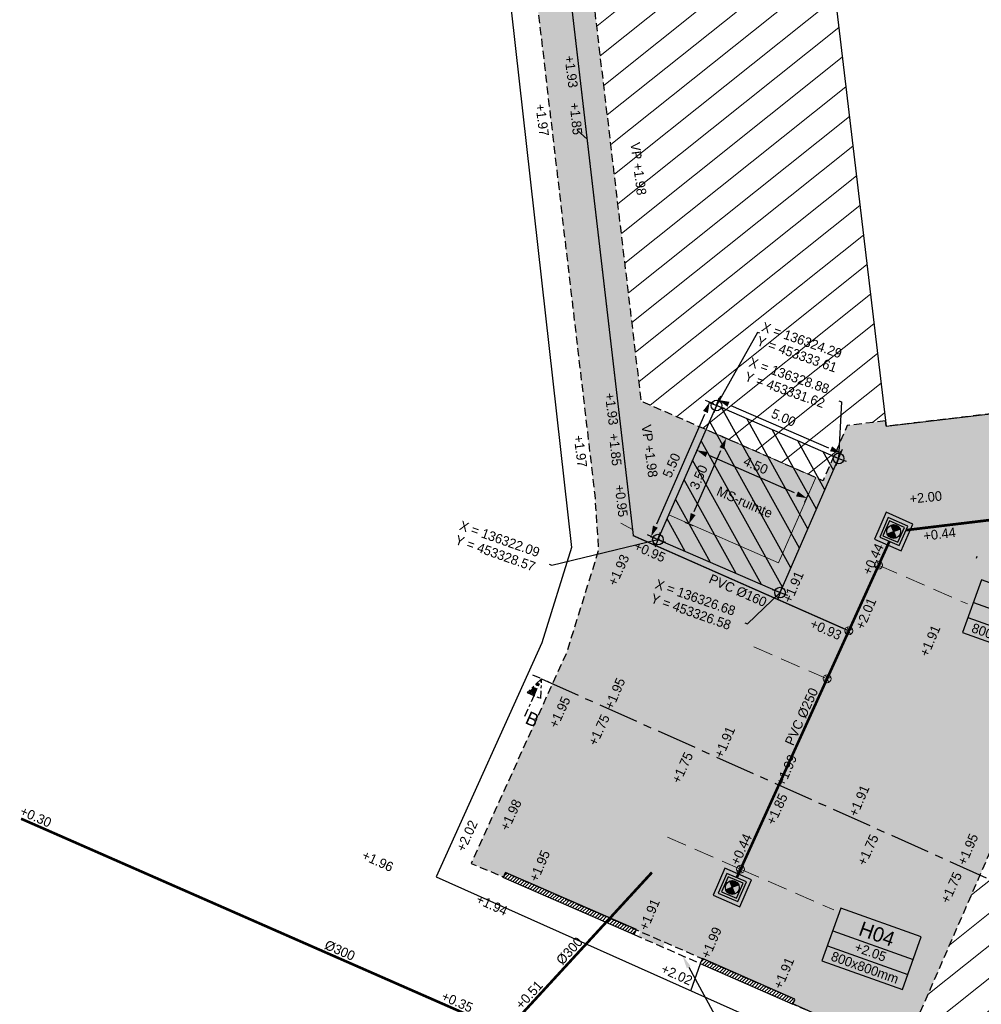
# Model space of a CAD drawing. Header units: metres. Extents: x 136120 to 136875, y 452791 to 453628.
# Tile 2 of 20: x 136298 to 136334, y 453311 to 453348. Entities that reach past the tile are written whole.
import ezdxf
from ezdxf import colors
from ezdxf.entities.mleader import LeaderData, LeaderLine
from ezdxf.enums import TextEntityAlignment as Align
from ezdxf.math import Vec2, Vec3

# ---------------------------------------------------------------- set-up
doc = ezdxf.new("R2010")
doc.units = ezdxf.units.M
for name, pattern in [('CENTER__G5', [2.4, 1.5, -0.3, 0.3, -0.3]), ('DASHED__G1', [0.45, 0.3, -0.15]), ('HIDDEN__G5', [1.125, 0.75, -0.375]), ('PVC160__G1', [1.5, 1, -0.25, 0, -0.25])]:
    doc.linetypes.add(name, pattern=pattern)
for name, color, linetype in [('-DR-alg-aandachtspunten (zichtbaar bij plotten)', 2, 'Continuous'), ('-DR-alg-projectgrens 1-200', 3, 'PROJECTGRENS_1-200'), ('-DR-bs-rio-HWA 400', 253, 'Continuous'), ('-DR-bs-rio-HWA 400 @ 0.2', 253, 'Continuous'), ('-DR-bs-txt-hoogtemaat', 253, 'Continuous'), ('-DR-bs-vh-band', 253, 'Continuous'), ('-DR-bs-vh-kantverharding', 253, 'Continuous'), ('-DR-nw-alg-dwarsprofiel', 4, 'CENTER__G5'), ('-DR-nw-alg-dwarsprofiel @ 0.2', 4, 'CENTER__G5'), ('-DR-nw-BRM-arc-zandbed', 1, 'Continuous'), ('-DR-nw-inr-metselmuur', 2, 'Continuous'), ('-DR-nw-KL-nutstracé', 41, 'Continuous'), ('-DR-nw-KL-trafo @ 0.2', 2, 'Continuous'), ('-DR-nw-maatvoering middenspanning', 3, 'Continuous'), ('-DR-nw-rio-HWA 160', 170, 'PVC160__G1'), ('-DR-nw-rio-HWA 250', 170, 'Continuous'), ('-DR-nw-rio-HWA putnummer @ 0.2', 170, 'Continuous'), ('-DR-nw-rio-HWA txt @ 0.2', 170, 'Continuous'), ('-DR-nw-rio-inspectieput', 2, 'Continuous'), ('-DR-nw-rio-putblock-deksel', 1, 'Continuous'), ('-DR-nw-rio-putblock-schacht', 1, 'Continuous'), ('-DR-nw-txt hoogtemaat vloerpeilen', 2, 'Continuous'), ('-DR-nw-txt-hoogtemaat', 2, 'Continuous'), ('-DR-nw-txt-WRM-hoogtemaat', 210, 'Continuous'), ('-DR-nw-vh-band 12x25', 2, 'CENTER__G5'), ('-DR-nw-vh-BRM-kant-zandbed', 1, 'DASHED__G1'), ('-DR-nw-vh-scheiding verhardingen', 1, 'Continuous')]:
    doc.layers.add(name, color=color, linetype=linetype)
doc.layers.add('-DR-alg-hulplijnen', color=210, linetype='Continuous', plot=False)
for name, color, linetype, lineweight in [('-DR-nw-CAI', 2, 'Continuous', 9), ('-DR-nw-rio-HWA 125', 170, 'HIDDEN__G5', 9), ('-DR-nw-rio-HWA inlaat', 170, 'HIDDEN__G5', 9)]:
    doc.layers.add(name, color=color, linetype=linetype, lineweight=lineweight)
doc.layers.add('-DR-nw-traforuimte', color=7, linetype='Continuous', true_color=0xfd4949)
doc.layers.add('-DR-nw-vh-arc-BRM-grond kavels', color=7, linetype='Continuous', lineweight=5, true_color=0xd9915e)
doc.styles.add('CE', font='txt', dxfattribs={"height": 1.8})
doc.styles.add('CiCom Engineering', font='txt', dxfattribs={"height": 1.8})
doc.styles.add('Drong', font='txt', dxfattribs={"height": 1.8})
doc.styles.add('eurostile', font='txt')
doc.linetypes.add('PROJECTGRENS_1-200', pattern='A,0.32,-0.13,[133,ltypeshp.shx,S=0.13,R=0,X=-0.13,Y=0],-0.13,1.27', length=1.85)
doc.dimstyles.new('Drong', dxfattribs={"dimtxt": 1.8, "dimasz": 2.5, "dimexe": 0, "dimexo": 0, "dimgap": 0.9, "dimtad": 1, "dimzin": 0, "dimdsep": 46, "dimtxsty": 'Drong', "dimblk": 'dimblk-wit', "dimcen": 0, "dimse1": 1, "dimse2": 1, "dimclrd": 256, "dimclre": 1, "dimclrt": 7, "dimadec": 0, "dimazin": 0, "dimtfac": 1, "dimtmove": 0, "dimatfit": 3, "dimfxl": 1, "dimtolj": 1, "dimtzin": 0, "dimarcsym": 0})
pattern_1 = [(38.5914, (136376.3115, 453321.0646), (-0.594134, 0.744487), [])]

# ---------------------------------------------------------------- blocks, each defined once
blk = doc.blocks.new('Doorsnedepijl')
at = {"color": 0}
blk.add_line((-1.87, 0), (1.87, 0), dxfattribs=at)
blk.add_lwpolyline([(1.4, -3.46), (0, 0), (-1.41, -3.46)], close=True, dxfattribs=at)
at = {"color": 1}
for points in [[(-1.13, -3.46), (0, 0)], [(-0.85, -3.46), (0, 0)], [(-0.56, -3.46), (0, -0.08)], [(-0.28, -3.46), (0, -0.08)], [(0, -3.46), (0, -0.08)]]:
    blk.add_lwpolyline(points, dxfattribs=at)
at = {"color": 0}
blk.add_lwpolyline([(0, -7.67), (0, -3.46)], dxfattribs=at)
at = {"style": 'eurostile'}
blk.add_attdef('DOORSNEDE', (0.39, -8.9), '', height=2.5, rotation=359.976, dxfattribs=at)
blk = doc.blocks.new('*U35')
at = {"layer": '-DR-nw-rio-putblock-deksel', "color": 0, "ltscale": 0.5}
for p, q in [((0.242, 0.095), (-0.242, -0.094)), ((0, 0), (-0.104, -0.238)), ((0.095, -0.242), (-0.095, 0.242)), ((-0.081, 0.247), (-0.089, 0.228)), ((-0.05, 0.255), (-0.077, 0.196)), ((-0.022, 0.259), (-0.064, 0.163)), ((0.006, 0.26), (-0.051, 0.13)), ((0.032, 0.258), (-0.038, 0.098)), ((0.057, 0.254), (-0.026, 0.065)), ((0.081, 0.247), (-0.013, 0.033)), ((0.104, 0.238), (0, 0)), ((0.126, 0.227), (0.033, 0.013)), ((0.148, 0.214), (0.065, 0.026)), ((0.168, 0.199), (0.098, 0.039)), ((0.187, 0.181), (0.131, 0.051)), ((0.205, 0.16), (0.163, 0.064)), ((0.222, 0.136), (0.196, 0.077)), ((0.236, 0.108), (0.228, 0.09)), ((-0.228, -0.089), (-0.236, -0.108)), ((-0.195, -0.076), (-0.222, -0.136)), ((-0.163, -0.063), (-0.205, -0.16)), ((-0.13, -0.051), (-0.187, -0.18)), ((-0.098, -0.038), (-0.168, -0.198)), ((-0.065, -0.025), (-0.148, -0.214)), ((-0.032, -0.012), (-0.126, -0.227)), ((0.013, -0.033), (-0.081, -0.247)), ((0.026, -0.065), (-0.057, -0.253)), ((0.038, -0.098), (-0.032, -0.258)), ((0.051, -0.13), (-0.005, -0.26)), ((0.064, -0.163), (0.022, -0.259)), ((0.077, -0.196), (0.051, -0.255)), ((0.089, -0.228), (0.081, -0.247))]:
    blk.add_line(p, q, dxfattribs=at)
at = {"layer": '-DR-nw-rio-putblock-deksel', "color": 0}
blk.add_lwpolyline([(-0.158, 0.402), (-0.402, -0.157), (0.157, -0.401), (0.402, 0.158)], close=True, dxfattribs=at)
at = {"layer": '-DR-nw-rio-putblock-deksel', "color": 0, "ltscale": 0.5}
blk.add_circle((0, 0), 0.26, dxfattribs=at)
at = {"layer": '-DR-nw-rio-putblock-schacht', "color": 0}
for points in [[(-0.284, 0.724), (-0.724, -0.284), (0.284, -0.724), (0.724, 0.284)], [(-0.207, 0.527), (-0.527, -0.207), (0.207, -0.527), (0.527, 0.207)]]:
    blk.add_lwpolyline(points, close=True, dxfattribs=at)
blk = doc.blocks.new('*U32')
at = {"layer": '-DR-nw-rio-putblock-deksel', "color": 0, "ltscale": 0.5}
for p, q in [((0.242, 0.095), (-0.242, -0.094)), ((0, 0), (-0.104, -0.238)), ((0.095, -0.242), (-0.095, 0.242)), ((-0.081, 0.247), (-0.089, 0.228)), ((-0.05, 0.255), (-0.077, 0.196)), ((-0.022, 0.259), (-0.064, 0.163)), ((0.006, 0.26), (-0.051, 0.13)), ((0.032, 0.258), (-0.038, 0.098)), ((0.057, 0.254), (-0.026, 0.065)), ((0.081, 0.247), (-0.013, 0.033)), ((0.104, 0.238), (0, 0)), ((0.126, 0.227), (0.033, 0.013)), ((0.148, 0.214), (0.065, 0.026)), ((0.168, 0.199), (0.098, 0.039)), ((0.187, 0.181), (0.131, 0.051)), ((0.205, 0.16), (0.163, 0.064)), ((0.222, 0.136), (0.196, 0.077)), ((0.236, 0.108), (0.228, 0.09)), ((-0.228, -0.089), (-0.236, -0.108)), ((-0.195, -0.076), (-0.222, -0.136)), ((-0.163, -0.063), (-0.205, -0.16)), ((-0.13, -0.051), (-0.187, -0.18)), ((-0.098, -0.038), (-0.168, -0.198)), ((-0.065, -0.025), (-0.148, -0.214)), ((-0.032, -0.012), (-0.126, -0.227)), ((0.013, -0.033), (-0.081, -0.247)), ((0.026, -0.065), (-0.057, -0.253)), ((0.038, -0.098), (-0.032, -0.258)), ((0.051, -0.13), (-0.005, -0.26)), ((0.064, -0.163), (0.022, -0.259)), ((0.077, -0.196), (0.051, -0.255)), ((0.089, -0.228), (0.081, -0.247))]:
    blk.add_line(p, q, dxfattribs=at)
at = {"layer": '-DR-nw-rio-putblock-deksel', "color": 0}
blk.add_lwpolyline([(-0.158, 0.402), (-0.402, -0.157), (0.157, -0.401), (0.402, 0.158)], close=True, dxfattribs=at)
at = {"layer": '-DR-nw-rio-putblock-deksel', "color": 0, "ltscale": 0.5}
blk.add_circle((0, 0), 0.26, dxfattribs=at)
at = {"layer": '-DR-nw-rio-putblock-schacht', "color": 0}
for points in [[(-0.284, 0.724), (-0.724, -0.284), (0.284, -0.724), (0.724, 0.284)], [(-0.207, 0.527), (-0.527, -0.207), (0.207, -0.527), (0.527, 0.207)]]:
    blk.add_lwpolyline(points, close=True, dxfattribs=at)
blk = doc.blocks.new('*U33')
at = {"style": 'Drong'}
blk.add_attdef('BOBR', text='', height=1.8, rotation=65.579, dxfattribs=at).set_placement((14.69, 32.35), align=Align.BOTTOM_RIGHT)
blk.add_attdef('MATERIAAL', text='', height=1.8, rotation=65.579, dxfattribs=at).set_placement((0, 0), align=Align.BOTTOM_CENTER)
blk.add_attdef('BOBL', text='', height=1.8, rotation=65.579, dxfattribs=at).set_placement((-12.59, -27.72), align=Align.BOTTOM_LEFT)
blk = doc.blocks.new('*U526')
at = {"style": 'Drong'}
blk.add_attdef('BOBR', text='', height=1.8, rotation=6.9873, dxfattribs=at).set_placement((23.36, -0.09), align=Align.BOTTOM_RIGHT)
blk.add_attdef('MATERIAAL', text='', height=1.8, rotation=6.9873, dxfattribs=at).set_placement((0.35, -2.89), align=Align.BOTTOM_CENTER)
blk.add_attdef('BOBL', text='', height=1.8, rotation=6.9873, dxfattribs=at).set_placement((-21.83, -5.63), align=Align.BOTTOM_LEFT)
blk = doc.blocks.new('*U536')
at = {"color": 0}
blk.add_lwpolyline([(-8.02, 0), (8.02, 0), (8.02, 10.5), (-8.02, 10.5)], close=True, dxfattribs=at)
for points in [[(-8.02, 6), (8.02, 6)], [(-8.02, 3), (8.02, 3)]]:
    blk.add_lwpolyline(points, dxfattribs=at)
at = {"style": 'CiCom Engineering'}
for tag, height, p in [('PUTNUMMER', 2.75, (0, 6.87)), ('MAAIVELD', 1.8, (0, 3.75)), ('AFMETING', 1.8, (0, 0.63))]:
    blk.add_attdef(tag, text='', height=height, dxfattribs=at).set_placement(p, align=Align.CENTER)
blk = doc.blocks.new('dimblk-wit')
at = {"color": 7}
blk.add_line((0, -0.333), (0, 0.333), dxfattribs=at)
blk.add_solid([(0, 0), (-0.8, 0.2), (-0.8, -0.2)], dxfattribs=at)
blk = doc.blocks.new('*D1222')
at = {"layer": '-DR-nw-maatvoering middenspanning', "lineweight": -2, "transparency": 16777216}
blk.add_line((136324.834, 453333.613), (136328.503, 453332.02), dxfattribs=at)
at = {"layer": 'Defpoints', "color": 0, "transparency": 16777216}
for p in [(136328.962, 453331.821), (136323.194, 453331.09), (136327.78, 453329.099)]:
    blk.add_point(p, dxfattribs=at)
at = {"layer": '-DR-nw-maatvoering middenspanning', "lineweight": -2, "transparency": 16777216, "xscale": 0.5, "yscale": 0.5, "zscale": 0.5}
for p, rotation in [((136324.375, 453333.812), 156.5311151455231), ((136328.962, 453331.821), 336.5311151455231)]:
    blk.add_blockref('dimblk-wit', p, dxfattribs=dict(at, rotation=rotation))
at = {"layer": '-DR-nw-maatvoering middenspanning', "color": 7, "transparency": 16777216, "insert": (136326.813, 453333.15), "char_height": 0.36, "attachment_point": 5, "rotation": 336.5311, "style": 'Drong'}
blk.add_mtext('\\A1;5.00', dxfattribs=at)
blk = doc.blocks.new('*D1223')
at = {"layer": '-DR-nw-maatvoering middenspanning', "lineweight": -2, "transparency": 16777216}
blk.add_line((136323.837, 453333.274), (136322.037, 453329.15), dxfattribs=at)
at = {"layer": 'Defpoints', "color": 0, "transparency": 16777216}
for p in [(136328.88, 453331.619), (136321.837, 453328.691), (136326.68, 453326.578)]:
    blk.add_point(p, dxfattribs=at)
at = {"layer": '-DR-nw-maatvoering middenspanning', "lineweight": -2, "transparency": 16777216, "xscale": 0.5, "yscale": 0.5, "zscale": 0.5}
for p, rotation in [((136324.037, 453333.732), 66.42663934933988), ((136321.837, 453328.691), 246.4266393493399)]:
    blk.add_blockref('dimblk-wit', p, dxfattribs=dict(at, rotation=rotation))
at = {"layer": '-DR-nw-maatvoering middenspanning', "color": 7, "transparency": 16777216, "insert": (136322.603, 453331.357), "char_height": 0.36, "attachment_point": 5, "rotation": 66.4266, "style": 'Drong'}
blk.add_mtext('\\A1;5.50', dxfattribs=at)
blk = doc.blocks.new('*U1230')
at = {"style": 'Drong'}
blk.add_attdef('BOBR', text='', height=1.8, rotation=47.4806, dxfattribs=at).set_placement((26.01, 28.36), align=Align.BOTTOM_RIGHT)
blk.add_attdef('MATERIAAL', text='', height=1.8, rotation=47.4806, dxfattribs=at).set_placement((0, 0), align=Align.BOTTOM_CENTER)
blk.add_attdef('BOBL', text='', height=1.8, rotation=47.4806, dxfattribs=at).set_placement((-9.62, -10.49), align=Align.BOTTOM_LEFT)
blk = doc.blocks.new('*U1231')
at = {"style": 'Drong'}
blk.add_attdef('BOBL', text='', height=1.8, rotation=336.294, dxfattribs=at).set_placement((-59.89, 26.3), align=Align.BOTTOM_LEFT)
blk.add_attdef('MATERIAAL', text='', height=1.8, rotation=336.294, dxfattribs=at).set_placement((0, 0), align=Align.BOTTOM_CENTER)
blk.add_attdef('BOBR', text='', height=1.8, rotation=336.294, dxfattribs=at).set_placement((24.83, -10.9), align=Align.BOTTOM_RIGHT)
blk = doc.blocks.new('Inlaat')
for points in [[(-0.071, 0.071), (0.071, -0.071)], [(0.071, 0.071), (-0.071, -0.071)]]:
    blk.add_lwpolyline(points)
at = {"linetype": 'Continuous'}
blk.add_circle((0, 0), 0.1, dxfattribs=at)
blk = doc.blocks.new('*D1259')
at = {"layer": '-DR-nw-maatvoering middenspanning', "lineweight": -2, "transparency": 16777216}
blk.add_line((136323.456, 453329.622), (136324.455, 453331.913), dxfattribs=at)
at = {"layer": 'Defpoints', "color": 0, "transparency": 16777216}
for p in [(136324.655, 453332.371), (136328.021, 453330.903), (136326.622, 453327.695)]:
    blk.add_point(p, dxfattribs=at)
at = {"layer": '-DR-nw-maatvoering middenspanning', "lineweight": -2, "transparency": 16777216, "xscale": 0.5, "yscale": 0.5, "zscale": 0.5}
for p, rotation in [((136324.655, 453332.371), 66.42816829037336), ((136323.256, 453329.163), 246.4281682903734)]:
    blk.add_blockref('dimblk-wit', p, dxfattribs=dict(at, rotation=rotation))
at = {"layer": '-DR-nw-maatvoering middenspanning', "color": 7, "transparency": 16777216, "insert": (136323.622, 453330.913), "char_height": 0.36, "attachment_point": 5, "rotation": 66.4282, "style": 'Drong'}
blk.add_mtext('\\A1;3.50', dxfattribs=at)
blk = doc.blocks.new('*D1260')
at = {"layer": '-DR-nw-maatvoering middenspanning', "lineweight": -2, "transparency": 16777216}
blk.add_line((136327.224, 453330.327), (136324.017, 453331.726), dxfattribs=at)
at = {"layer": 'Defpoints', "color": 0, "transparency": 16777216}
for p in [(136323.897, 453332.702), (136323.558, 453331.926), (136328.021, 453330.903)]:
    blk.add_point(p, dxfattribs=at)
at = {"layer": '-DR-nw-maatvoering middenspanning', "lineweight": -2, "transparency": 16777216, "xscale": 0.5, "yscale": 0.5, "zscale": 0.5}
for p, rotation in [((136323.558, 453331.926), 156.4255955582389), ((136327.683, 453330.127), 336.4255955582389)]:
    blk.add_blockref('dimblk-wit', p, dxfattribs=dict(at, rotation=rotation))
at = {"layer": '-DR-nw-maatvoering middenspanning', "color": 7, "transparency": 16777216, "insert": (136325.766, 453331.36), "char_height": 0.36, "attachment_point": 5, "rotation": 336.4256, "style": 'Drong'}
blk.add_mtext('\\A1;4.50', dxfattribs=at)
blk = doc.blocks.new('*U1276')
for points in [[(-3.56, 10.21), (-3.06, 10.21), (0, 0)], [(0, 0), (-1.5, 0)], [(0, 0), (0, 1.5)], [(0, 0), (0, -1.5)], [(0, 0), (1.5, 0)]]:
    blk.add_lwpolyline(points)
blk.add_circle((0, 0), 1)
at = {"style": 'CiCom Engineering'}
blk.add_attdef('COORDX', (-13.49, 10.71), '', height=1.8, dxfattribs=at)
blk.add_attdef('COORDY', text='', height=1.8, dxfattribs=at).set_placement((-13.44, 9.71), align=Align.TOP_LEFT)
blk = doc.blocks.new('*U1277')
for points in [[(3.18, 15.5), (2.68, 15.5), (0, 0)], [(0, 0), (-1.5, 0)], [(0, 0), (0, 1.5)], [(0, 0), (1.5, 0)], [(0, 0), (0, -1.5)]]:
    blk.add_lwpolyline(points)
blk.add_circle((0, 0), 1)
at = {"style": 'CiCom Engineering'}
blk.add_attdef('COORDX', (3.18, 16), '', height=1.8, dxfattribs=at)
blk.add_attdef('COORDY', text='', height=1.8, dxfattribs=at).set_placement((3.18, 15), align=Align.TOP_LEFT)
blk = doc.blocks.new('*U1278')
for points in [[(-4.34, -7.53), (-3.84, -7.53), (0, 0)], [(0, 0), (-1.5, 0)], [(0, 0), (0, 1.5)], [(0, 0), (0, -1.5)], [(0, 0), (1.5, 0)]]:
    blk.add_lwpolyline(points)
blk.add_circle((0, 0), 1)
at = {"style": 'CiCom Engineering'}
blk.add_attdef('COORDX', (-14.27, -7.03), '', height=1.8, dxfattribs=at)
blk.add_attdef('COORDY', text='', height=1.8, dxfattribs=at).set_placement((-14.22, -8.03), align=Align.TOP_LEFT)
blk = doc.blocks.new('*U1279')
for points in [[(-17.71, -11.14), (-17.21, -11.14), (0, 0)], [(0, 0), (-1.5, 0)], [(0, 0), (0, 1.5)], [(0, 0), (0, -1.5)], [(0, 0), (1.5, 0)]]:
    blk.add_lwpolyline(points)
blk.add_circle((0, 0), 1)
at = {"style": 'CiCom Engineering'}
blk.add_attdef('COORDX', (-27.64, -10.64), '', height=1.8, dxfattribs=at)
blk.add_attdef('COORDY', text='', height=1.8, dxfattribs=at).set_placement((-27.59, -11.64), align=Align.TOP_LEFT)
blk = doc.blocks.new('*U1302')
at = {"style": 'Drong'}
blk.add_attdef('BOBL', text='', height=1.8, rotation=276.6465, dxfattribs=at).set_placement((-14.86, 102.22), align=Align.BOTTOM_LEFT)
blk.add_attdef('MATERIAAL', text='', height=1.8, rotation=276.6465, dxfattribs=at).set_placement((-2.89, -0.34), align=Align.BOTTOM_CENTER)
blk.add_attdef('BOBR', text='', height=1.8, rotation=276.6465, dxfattribs=at).set_placement((8.88, -101.51), align=Align.BOTTOM_RIGHT)
blk = doc.blocks.new('*U1304')
at = {"style": 'Drong'}
blk.add_attdef('BOBL', text='', height=1.8, rotation=336.1778, dxfattribs=at).set_placement((-20.5, 5.85), align=Align.BOTTOM_LEFT)
blk.add_attdef('MATERIAAL', text='', height=1.8, rotation=336.1778, dxfattribs=at).set_placement((-1.18, -2.66), align=Align.BOTTOM_CENTER)
blk.add_attdef('BOBR', text='', height=1.8, rotation=336.1778, dxfattribs=at).set_placement((18.13, -11.21), align=Align.BOTTOM_RIGHT)

msp = doc.modelspace()

# ---------------------------------------------------------------- hatches: boundary and pattern name
at = {"layer": '-DR-nw-BRM-arc-zandbed'}
h = msp.add_hatch(dxfattribs=at)
h.set_pattern_fill('AVH-FUNDERING_ZAND', color=256, scale=0.25, angle=69.194, pattern_type=2)
h.set_pattern_definition([(87.28538, (136119.9151, 452832.6292), (-0.37801368, 0.29898877), [0, -0.38, 0, -0.425, 0, -0.40625]), (57.28538, (136119.9151, 452832.6292), (-0.2531045, 0.7933957), [0, -0.205, 0, -0.3425, 0, -0.13125]), (17.28538, (136119.71655, 452832.39437), (0.50158308, 0.59542748), [0, -0.125, 0, -0.45, 0, -0.5875]), (7.28538, (136119.71655, 452832.3944), (0.3176732, 0.71556145), [0, -0.0625, 0, -0.295, 0, -0.3375])])
h.paths.add_polyline_path([(136382.734, 453318.639), (136383.317, 453320.481), (136379.868, 453321.783), (136379.231, 453320.02), (136376.312, 453321.065), (136376.92, 453322.744), (136374.945, 453323.459), (136374.334, 453321.772), (136359.853, 453326.956), (136362.743, 453336.342), (136364.523, 453335.697), (136366.295, 453340.586), (136368.93, 453339.63), (136369.133, 453340.19), (136369.246, 453340.149), (136369.657, 453341.283), (136368.226, 453341.801), (136368.25, 453341.867), (136366.388, 453342.541), (136366.364, 453342.475), (136365.96, 453342.621), (136366.084, 453342.896), (136364.895, 453343.327), (136366.49, 453348.507), (136368.25, 453347.714), (136368.742, 453348.809), (136370.539, 453352.807), (136370.813, 453352.685), (136372.565, 453356.594), (136339.451, 453371.83), (136336.657, 453373.111), (136330.029, 453376.156), (136327.303, 453377.41), (136325.94, 453378.037), (136319.419, 453381.039), (136318.081, 453381.655), (136315.206, 453382.978), (136314.724, 453383.099), (136314.911, 453381.363), (136315.885, 453372.242), (136316.101, 453370.216), (136315.155, 453370.133), (136315.574, 453365.653), (136319.719, 453330.253), (136319.86, 453328.174), (136318.665, 453324.336), (136315.078, 453316.409), (136316.297, 453315.896), (136316.37, 453316.063), (136327.237, 453311.306), (136327.159, 453311.127), (136331.291, 453309.318), (136334.96, 453317.723), (136335.697, 453317.46), (136335.706, 453317.456), (136336.169, 453318.751), (136336.066, 453318.788), (136336.176, 453319.095), (136337.14, 453321.61), (136337.083, 453321.63), (136337.193, 453321.937), (136337.292, 453321.902), (136339.413, 453327.813), (136340.069, 453327.583), (136340.104, 453327.682), (136342.029, 453326.993), (136341.993, 453326.895), (136344.381, 453326.04), (136344.416, 453326.139), (136346.341, 453325.45), (136346.304, 453325.347), (136349.106, 453324.344), (136349.143, 453324.447), (136351.067, 453323.759), (136351.032, 453323.66), (136353.419, 453322.805), (136353.455, 453322.904), (136353.756, 453322.796), (136355.379, 453322.215), (136355.344, 453322.117), (136357.496, 453321.33), (136357.582, 453321.57), (136358.118, 453321.378), (136358.068, 453321.237), (136359.383, 453320.772), (136359.432, 453320.908), (136361.668, 453320.108), (136361.766, 453320.381), (136380.869, 453313.544)])
h.paths.add_polyline_path([(136344.951, 453332.927), (136340.69, 453368.811), (136355.504, 453361.969), (136354.134, 453359.004), (136366.076, 453355.328), (136357.768, 453328.339)], flags=16)
h.paths.add_polyline_path([(136342.289, 453335.012), (136341.603, 453334.93), (136341.616, 453334.821), (136341.507, 453334.808), (136341.588, 453334.128), (136330.665, 453332.829), (136330.641, 453333.028), (136329.202, 453332.858), (136328.296, 453330.783), (136321.543, 453333.73), (136321.475, 453333.722), (136317.339, 453368.542), (136318.108, 453368.633), (136317.863, 453370.665), (136322.975, 453371.279), (136322.94, 453371.577), (136325.447, 453371.878), (136329.693, 453372.372), (136329.929, 453370.386), (136336.086, 453371.117), (136336.165, 453370.452), (136336.274, 453370.465), (136336.313, 453370.137), (136336.998, 453370.219), (136337.273, 453367.906), (136336.588, 453367.824), (136336.627, 453367.497), (136336.448, 453367.476), (136336.631, 453365.94), (136336.7, 453365.949), (136336.758, 453365.457), (136337.851, 453365.587), (136338.199, 453362.656), (136338.308, 453362.669), (136338.321, 453362.56), (136339.007, 453362.642), (136339.222, 453360.83), (136338.536, 453360.749), (136338.549, 453360.64), (136338.44, 453360.627), (136338.812, 453357.493), (136338.922, 453357.506), (136338.935, 453357.396), (136339.62, 453357.478), (136339.835, 453355.666), (136339.15, 453355.585), (136339.163, 453355.476), (136339.053, 453355.463), (136339.426, 453352.329), (136339.535, 453352.342), (136339.548, 453352.233), (136340.233, 453352.314), (136340.449, 453350.503), (136339.763, 453350.421), (136339.776, 453350.312), (136339.667, 453350.299), (136340.04, 453347.156), (136340.149, 453347.169), (136340.161, 453347.069), (136340.847, 453347.151), (136341.062, 453345.339), (136340.377, 453345.258), (136340.39, 453345.149), (136340.28, 453345.136), (136340.653, 453342.002), (136340.762, 453342.015), (136340.775, 453341.905), (136341.46, 453341.987), (136341.675, 453340.176), (136340.99, 453340.094), (136341.003, 453339.985), (136340.894, 453339.972), (136341.266, 453336.838), (136341.375, 453336.851), (136341.388, 453336.742), (136342.073, 453336.823)], flags=16)
at = {"layer": '-DR-nw-inr-metselmuur'}
h = msp.add_hatch(dxfattribs=at)
h.set_pattern_fill('ANSI31', color=256, scale=0.03)
h.paths.add_polyline_path([(136316.29, 453315.88), (136321.206, 453313.735), (136321.286, 453313.918), (136316.37, 453316.063)])
h = msp.add_hatch(dxfattribs=at)
h.set_pattern_fill('ANSI31', color=256, scale=0.03)
h.paths.add_polyline_path([(136323.681, 453312.648), (136327.157, 453311.123), (136327.237, 453311.306), (136323.761, 453312.831)])
at = {"layer": '-DR-nw-traforuimte', "transparency": 33554585}
h = msp.add_hatch(dxfattribs=at)
h.set_pattern_fill('ANSI31', color=256, scale=0.2, angle=74)
h.paths.add_polyline_path([(136328.88, 453331.619), (136324.293, 453333.611), (136322.094, 453328.57), (136326.68, 453326.578)])
at = {"layer": '-DR-nw-vh-arc-BRM-grond kavels'}
h = msp.add_hatch(dxfattribs=at)
h.set_pattern_fill('ANSI31', color=256, scale=0.3, angle=13)
h.set_pattern_definition(pattern_1)
h.paths.add_polyline_path([(136326.984, 453363.813), (136323.906, 453363.447), (136322.975, 453371.279), (136317.863, 453370.665), (136317.866, 453370.639), (136318.108, 453368.633), (136317.339, 453368.542), (136321.475, 453333.722), (136321.543, 453333.73), (136328.296, 453330.783), (136329.202, 453332.858), (136330.641, 453333.028)])
h = msp.add_hatch(dxfattribs=at)
h.set_pattern_fill('ANSI31', color=256, scale=0.3, angle=13)
h.set_pattern_definition(pattern_1)
h.paths.add_polyline_path([(136353.774, 453310.99), (136335.706, 453317.456), (136334.96, 453317.723), (136331.291, 453309.318), (136341.594, 453304.675), (136342.066, 453305.996), (136350.675, 453302.037), (136350.977, 453302.878), (136350.902, 453302.905)])

# ---------------------------------------------------------------- linework, layer by layer
at = {"layer": '-DR-alg-hulplijnen', "flags": 128}
msp.add_lwpolyline([(136317.163, 453315.727), (136320.828, 453314.118)], dxfattribs=at)
at = {"layer": '-DR-bs-rio-HWA 400', "const_width": 0.1, "flags": 128}
for points in [[(136315.75, 453310.367), (136298.171, 453318.086)], [(136316.837, 453310.596), (136321.866, 453316.066)]]:
    msp.add_lwpolyline(points, dxfattribs=at)
at = {"layer": '-DR-bs-vh-band', "flags": 128}
msp.add_lwpolyline([(136331.281, 453309.294), (136327.159, 453311.127)], dxfattribs=at)
at = {"layer": '-DR-bs-vh-kantverharding', "flags": 128}
msp.add_lwpolyline([(136323.329, 453311.624), (136323.696, 453312.648)], dxfattribs=at)
at = {"layer": '-DR-nw-alg-dwarsprofiel', "flags": 128}
msp.add_lwpolyline([(136317.722, 453323.342), (136335.252, 453315.501)], dxfattribs=at)
at = {"layer": '-DR-nw-CAI', "flags": 128}
msp.add_lwpolyline([(136328.021, 453330.903), (136323.897, 453332.702), (136322.497, 453329.495), (136326.622, 453327.695)], close=True, dxfattribs=at)
at = {"layer": '-DR-nw-inr-metselmuur'}
for points in [[(136316.29, 453315.88), (136321.206, 453313.735), (136321.286, 453313.918), (136316.37, 453316.063)], [(136323.681, 453312.648), (136327.157, 453311.123), (136327.237, 453311.306), (136323.761, 453312.831)]]:
    msp.add_lwpolyline(points, close=True, dxfattribs=at)
at = {"layer": '-DR-nw-KL-nutstracé', "const_width": 1, "flags": 128}
for points in [[(136327.78, 453329.098), (136328.498, 453328.775), (136329.754, 453331.736), (136340.329, 453333.009), (136384.147, 453317.323)], [(136328.498, 453328.775), (136321.819, 453313.467)]]:
    msp.add_lwpolyline(points, dxfattribs=at)
at = {"layer": '-DR-nw-rio-HWA 125', "flags": 128}
for points in [[(136319.064, 453343.954), (136319.434, 453343.617)], [(136320.7, 453329.183), (136321.143, 453328.95)], [(136330.382, 453327.611), (136333.724, 453326.153)], [(136328.445, 453323.343), (136325.428, 453324.659)], [(136325.197, 453316.187), (136322.285, 453317.457)], [(136325.197, 453316.187), (136328.701, 453314.658)]]:
    msp.add_lwpolyline(points, dxfattribs=at)
at = {"layer": '-DR-nw-rio-HWA 160', "const_width": 0.05, "flags": 128}
msp.add_lwpolyline([(136329.262, 453325.144), (136321.17, 453328.717), (136316.282, 453370.665), (136316.672, 453371.151), (136331.03, 453372.75)], dxfattribs=at)
at = {"layer": '-DR-nw-rio-HWA 250', "const_width": 0.1, "flags": 128}
for points in [[(136331.409, 453328.926), (136341.907, 453330.191)], [(136330.788, 453328.505), (136325.05, 453315.864)]]:
    msp.add_lwpolyline(points, dxfattribs=at)
at = {"layer": '-DR-nw-traforuimte', "transparency": 33554585, "flags": 128}
msp.add_lwpolyline([(136328.88, 453331.619), (136324.293, 453333.611), (136322.094, 453328.57), (136326.68, 453326.578)], close=True, dxfattribs=at)
at = {"layer": '-DR-nw-vh-band 12x25', "flags": 128}
for points in [[(136334.055, 453327.879), (136334.088, 453327.952)], [(136321.089, 453313.781), (136321.091, 453313.785)]]:
    msp.add_lwpolyline(points, dxfattribs=at)
at = {"layer": '-DR-nw-vh-BRM-kant-zandbed', "flags": 128}
for points in [[(136330.641, 453333.028), (136329.202, 453332.858), (136328.296, 453330.783), (136321.543, 453333.73), (136321.475, 453333.722), (136317.339, 453368.542), (136318.108, 453368.633), (136317.866, 453370.639), (136317.863, 453370.665), (136322.975, 453371.279), (136322.94, 453371.577), (136325.447, 453371.878), (136329.693, 453372.372), (136329.929, 453370.386), (136336.086, 453371.117), (136336.165, 453370.452), (136336.274, 453370.465), (136336.313, 453370.137), (136336.313, 453370.137)], [(136337.273, 453367.906), (136336.588, 453367.824), (136336.627, 453367.497), (136336.448, 453367.476), (136336.631, 453365.94), (136336.7, 453365.949), (136336.758, 453365.457), (136337.851, 453365.587), (136338.199, 453362.656), (136338.308, 453362.669), (136338.321, 453362.56), (136339.007, 453362.642), (136339.222, 453360.83), (136338.536, 453360.749), (136338.549, 453360.64), (136338.44, 453360.627), (136338.812, 453357.493), (136338.922, 453357.506), (136338.935, 453357.396), (136339.62, 453357.478), (136339.835, 453355.666), (136339.15, 453355.585), (136339.163, 453355.476), (136339.053, 453355.463), (136339.426, 453352.329), (136339.535, 453352.342), (136339.548, 453352.233), (136340.233, 453352.314), (136340.448, 453350.503), (136339.763, 453350.421), (136339.776, 453350.312), (136339.667, 453350.299), (136340.04, 453347.156), (136340.149, 453347.169), (136340.161, 453347.069), (136340.847, 453347.151), (136341.062, 453345.339), (136340.377, 453345.258), (136340.39, 453345.149), (136340.28, 453345.136), (136340.653, 453342.002), (136340.762, 453342.015), (136340.775, 453341.905), (136341.46, 453341.987), (136341.675, 453340.176), (136340.99, 453340.094), (136341.003, 453339.985), (136340.894, 453339.972), (136341.266, 453336.838), (136341.375, 453336.851), (136341.388, 453336.742), (136342.073, 453336.823), (136342.289, 453335.012), (136341.603, 453334.93), (136341.616, 453334.821), (136341.507, 453334.808), (136341.588, 453334.128), (136330.665, 453332.829), (136330.641, 453333.028)]]:
    msp.add_lwpolyline(points, dxfattribs=at)
at = {"layer": '-DR-nw-vh-scheiding verhardingen', "flags": 128}
msp.add_lwpolyline([(136322.941, 453371.57), (136323.906, 453363.447), (136326.984, 453363.813), (136330.665, 453332.829), (136341.588, 453334.128), (136337.851, 453365.587), (136336.761, 453365.457), (136336.086, 453371.117), (136329.929, 453370.386), (136329.693, 453372.372), (136322.941, 453371.57)], dxfattribs=at)

# ---------------------------------------------------------------- block references
at = {"layer": '-DR-bs-rio-HWA 400 @ 0.2', "xscale": 0.2, "yscale": 0.2, "zscale": 0.2}
msp.add_blockref('*U1231', (136310.031, 453312.878), dxfattribs=at).add_auto_attribs({'BOBL': '+0.30', 'BOBR': '+0.35', 'MATERIAAL': 'Ø300'})
at = {"layer": '-DR-bs-rio-HWA 400 @ 0.2'}
ref = msp.add_blockref('*U1230', (136318.979, 453312.926), dxfattribs=dict(at, xscale=0.2, yscale=0.2, zscale=0.2))
ref.add_attrib('BOBL', '+0.51', dxfattribs={"layer": '0', "height": 0.36, "rotation": 47.4806, "style": 'Drong'}).set_placement((136317.055, 453310.828), align=Align.BOTTOM_LEFT)
ref.add_attrib('MATERIAAL', 'Ø300', dxfattribs={"layer": '0', "height": 0.36, "rotation": 47.4806, "style": 'Drong'}).set_placement((136318.979, 453312.926), align=Align.BOTTOM_CENTER)
at = {"layer": '-DR-nw-alg-dwarsprofiel @ 0.2', "xscale": 0.2, "yscale": 0.2, "zscale": 0.2, "rotation": 336}
msp.add_blockref('Doorsnedepijl', (136317.722, 453323.342), dxfattribs=at).add_auto_attribs({'DOORSNEDE': 'B'})
at = {"layer": '-DR-nw-KL-trafo @ 0.2', "xscale": 0.2, "yscale": 0.2, "zscale": 0.2, "rotation": 340.591421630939}
msp.add_blockref('*U1277', (136324.293, 453333.611), dxfattribs=at).add_auto_attribs({'COORDX': 'X = 136324.29', 'COORDY': 'Y = 453333.61'})
at = {"layer": '-DR-nw-KL-trafo @ 0.2'}
ref = msp.add_blockref('*U1276', (136328.88, 453331.619), dxfattribs=dict(at, xscale=0.2, yscale=0.2, zscale=0.2, rotation=340.591421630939))
ref.add_attrib('COORDX', 'X = 136328.88', (136325.481, 453335.088), dxfattribs={"layer": '0', "height": 0.36, "rotation": 340.5914, "style": 'CiCom Engineering'})
ref.add_attrib('COORDY', 'Y = 453331.62', dxfattribs={"layer": '0', "height": 0.36, "rotation": 340.5914, "style": 'CiCom Engineering'}).set_placement((136325.436, 453334.892), align=Align.TOP_LEFT)
ref = msp.add_blockref('*U1279', (136322.094, 453328.57), dxfattribs=dict(at, xscale=0.2, yscale=0.2, zscale=0.2, rotation=340.591421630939))
ref.add_attrib('COORDX', 'X = 136322.09', (136314.606, 453328.951), dxfattribs={"layer": '0', "height": 0.36, "rotation": 340.5914, "style": 'CiCom Engineering'})
ref.add_attrib('COORDY', 'Y = 453328.57', dxfattribs={"layer": '0', "height": 0.36, "rotation": 340.5914, "style": 'CiCom Engineering'}).set_placement((136314.562, 453328.755), align=Align.TOP_LEFT)
ref = msp.add_blockref('*U1278', (136326.68, 453326.578), dxfattribs=dict(at, xscale=0.2, yscale=0.2, zscale=0.2, rotation=340.591421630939))
ref.add_attrib('COORDX', 'X = 136326.68', (136321.955, 453326.752), dxfattribs={"layer": '0', "height": 0.36, "rotation": 340.5914, "style": 'CiCom Engineering'})
ref.add_attrib('COORDY', 'Y = 453326.58', dxfattribs={"layer": '0', "height": 0.36, "rotation": 340.5914, "style": 'CiCom Engineering'}).set_placement((136321.91, 453326.556), align=Align.TOP_LEFT)
at = {"layer": '-DR-nw-rio-HWA inlaat', "xscale": 1.5, "yscale": 1.5, "rotation": 340.3003017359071}
for p in [(136330.382, 453327.611), (136329.262, 453325.144), (136328.445, 453323.343), (136325.197, 453316.187)]:
    msp.add_blockref('Inlaat', p, dxfattribs=at)
at = {"layer": '-DR-nw-rio-HWA putnummer @ 0.2', "xscale": 0.2, "yscale": 0.2, "zscale": 0.2, "rotation": 340.3003017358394}
for p, values in [((136335.045, 453324.539), {'MAAIVELD': '+2.05', 'PUTNUMMER': 'H03', 'AFMETING': '800x800mm'}), ((136329.764, 453312.207), {'MAAIVELD': '+2.05', 'PUTNUMMER': 'H04', 'AFMETING': '800x800mm'})]:
    msp.add_blockref('*U536', p, dxfattribs=at).add_auto_attribs(values)
at = {"layer": '-DR-nw-rio-HWA txt @ 0.2', "xscale": 0.2, "yscale": 0.2, "zscale": 0.2}
for name, p, values in [('*U1302', (136318.726, 453349.691), {'BOBL': '+1.00', 'BOBR': '+0.95', 'MATERIAAL': 'PVC Ø160'}), ('*U526', (136336.467, 453329.546), {'BOBL': '+0.44', 'BOBR': '+0.44', 'MATERIAAL': 'PVC Ø250'}), ('*U1304', (136325.216, 453326.93), {'BOBL': '+0.95', 'BOBR': '+0.93', 'MATERIAAL': 'PVC Ø160'}), ('*U33', (136327.746, 453321.803), {'BOBL': '+0.44', 'BOBR': '+0.44', 'MATERIAAL': 'PVC Ø250'})]:
    msp.add_blockref(name, p, dxfattribs=at).add_auto_attribs(values)
at = {"layer": '-DR-nw-rio-inspectieput'}
for name, p in [('*U35', (136330.948, 453328.872)), ('*U32', (136324.886, 453315.502))]:
    msp.add_blockref(name, p, dxfattribs=at)

# ---------------------------------------------------------------- texts
at = {"layer": '-DR-bs-txt-hoogtemaat', "char_height": 0.36, "attachment_point": 1, "style": 'Drong'}
for s, insert, rotation in [('+1.97', (136317.847, 453344.959), 277.3003), ('+1.97', (136319.283, 453332.516), 277.3003), ('+2.02', (136314.502, 453316.963), 65.4354), ('+1.96', (136311.089, 453316.911), 335.5299), ('+1.94', (136315.377, 453315.262), 335.5299), ('+2.02', (136322.323, 453312.644), 335.5299)]:
    msp.add_mtext_dynamic_manual_height_columns(s, width=3.08922, gutter_width=1.8, heights=[0], dxfattribs=dict(at, insert=insert, rotation=rotation))
at = {"layer": '-DR-nw-traforuimte', "color": 4, "insert": (136324.408, 453330.586), "char_height": 0.36, "attachment_point": 1, "rotation": 336.4282, "style": 'Drong'}
msp.add_mtext_dynamic_manual_height_columns('MS-ruimte', width=1.87908, gutter_width=1.8, heights=[0], dxfattribs=at)
at = {"layer": '-DR-nw-txt hoogtemaat vloerpeilen', "char_height": 0.36, "attachment_point": 5, "rotation": 277.3003, "style": 'Drong'}
for insert in [(136321.358, 453342.5), (136321.781, 453331.899)]:
    msp.add_mtext_dynamic_manual_height_columns('VP +1.98', width=3.08922, gutter_width=1.8, heights=[0], dxfattribs=dict(at, insert=insert))
at = {"layer": '-DR-nw-txt-hoogtemaat', "char_height": 0.36, "attachment_point": 1, "style": 'Drong'}
for s, insert, rotation in [('+1.85', (136319.135, 453345.006), 275.722), ('+1.85', (136320.61, 453332.574), 275.722), ('+1.95', (136317.982, 453321.611), 65.2001), ('+1.75', (136319.458, 453320.942), 65.2001), ('+1.75', (136322.589, 453319.526), 65.2001), ('+1.85', (136326.141, 453317.969), 65.2001), ('+1.75', (136329.559, 453316.438), 65.2001), ('+1.75', (136332.69, 453315.023), 65.2001)]:
    msp.add_mtext_dynamic_manual_height_columns(s, width=3.08922, gutter_width=1.8, heights=[0], dxfattribs=dict(at, insert=insert, rotation=rotation))
at = {"layer": '-DR-nw-txt-WRM-hoogtemaat', "char_height": 0.36, "attachment_point": 1, "style": 'Drong'}
for s, insert, rotation in [('+1.93', (136318.937, 453346.777), 277.3003), ('+1.93', (136320.453, 453334.105), 277.3003), ('+2.00', (136331.528, 453330.277), 5.8215), ('+1.93 ', (136320.195, 453326.949), 65.3918), ('+1.91', (136326.768, 453326.302), 66.7479), ('+2.01', (136329.493, 453325.303), 66.7479), ('+1.91', (136331.904, 453324.28), 66.7479), ('+1.95', (136320.067, 453322.3), 66.7479), ('+1.91', (136324.191, 453320.472), 66.7479), ('+1.99', (136326.516, 453319.417), 66.7479), ('+1.91', (136329.238, 453318.272), 66.7479), ('+1.98', (136316.147, 453317.751), 65.2001), ('+1.95', (136333.325, 453316.448), 66.7479), ('+1.95', (136317.24, 453315.824), 66.7479), ('+1.91', (136321.364, 453313.997), 66.7479)]:
    msp.add_mtext_dynamic_manual_height_columns(s, width=3.08922, gutter_width=1.8, heights=[0], dxfattribs=dict(at, insert=insert, rotation=rotation))

# ---------------------------------------------------------------- dimensions: what is measured, and where the dimension line sits
at = {"layer": '-DR-nw-maatvoering middenspanning'}
for p1, p2, distance, picture, middle in [((136323.194, 453331.09), (136327.78, 453329.099), 2.968, '*D1222', (136326.813, 453333.15)), ((136328.88, 453331.619), (136326.68, 453326.578), -5.284, '*D1223', (136322.603, 453331.357)), ((136326.622, 453327.695), (136328.021, 453330.903), 3.673, '*D1259', (136323.622, 453330.913)), ((136328.021, 453330.903), (136323.897, 453332.702), 0.847, '*D1260', (136325.766, 453331.36))]:
    dim = msp.add_aligned_dim(p1=p1, p2=p2, distance=distance, dimstyle='Drong', dxfattribs=at)
    dim.commit()
    dim.dimension.update_dxf_attribs({"geometry": picture, "text_midpoint": middle})

# ---------------------------------------------------------------- next in the draw order: leaders
at = {"layer": '-DR-alg-aandachtspunten (zichtbaar bij plotten)'}
ml = msp.add_multileader_mtext('Standard', dxfattribs=at)
ml.set_content('Doorgang 1.20 m\\P- geschikt voor mindervaliden', color=7, style='CE')
ml.set_leader_properties(color=256, linetype='ByLayer', lineweight=-1)
ml.build(insert=Vec2(0, 0))
ml.multileader.update_dxf_attribs({"text_left_attachment_type": 5, "text_right_attachment_type": 5, "dogleg_length": 3.473, "arrow_head_size": 0.5, "scale": 0.2})
ctx = ml.context
ctx.base_point, ctx.scale, ctx.char_height, ctx.arrow_head_size, ctx.landing_gap_size, ctx.plane_origin, ctx.plane_x_axis, ctx.plane_y_axis = Vec3(136326.135, 453308.191), 0.2, 0.36, 0.5, 0.04, Vec3(136323.009, 453312.948), Vec3(0.941472, -0.33709), Vec3(0.33709, 0.941472)
ctx.left_attachment, ctx.right_attachment = 5, 5
notes = []
notes.append((ctx, [(0, (1, 1, 0), (136325.481, 453308.426), (0.941472, -0.33709), 0.695, [(0, [(136323.009, 453312.948)], 0, [])])]))
ctx.mtext.insert, ctx.mtext.text_direction, ctx.mtext.rotation, ctx.mtext.flow_direction = Vec3(136326.535, 453309.191), Vec3(0.941472, -0.33709), 5.939361, 5
ctx.mtext.has_bg_fill, ctx.mtext.bg_color, ctx.mtext.bg_scale_factor, ctx.mtext.bg_transparency, ctx.mtext.use_window_bg_color = 1, -1027028792, 1.5, 0, 1
for ctx, leaders in notes:
    for number, flags, end, landing, length, lines in leaders:
        leader = LeaderData()
        leader.index, (leader.has_last_leader_line, leader.has_dogleg_vector, leader.attachment_direction) = number, flags
        leader.last_leader_point, leader.dogleg_vector, leader.dogleg_length = Vec3(end), Vec3(landing), length
        for number, points, colour, breaks in lines:
            line = LeaderLine()
            line.index, line.vertices, line.color, line.breaks = number, Vec3.list(points), colors.encode_raw_color(colour), breaks
            leader.lines.append(line)
        ctx.leaders.append(leader)

# ---------------------------------------------------------------- next in the draw order: linework, layer by layer
at = {"layer": '-DR-alg-projectgrens 1-200', "flags": 128}
msp.add_lwpolyline([(136313.047, 453385.09), (136314.528, 453371.072), (136314.049, 453371.021), (136318.843, 453328.271), (136317.728, 453324.692), (136313.758, 453315.904), (136350.387, 453299.526), (136368.541, 453293.137), (136374.543, 453290.923), (136381.917, 453311.426), (136385.683, 453310.038), (136387.544, 453315.171), (136383.961, 453316.364), (136394.039, 453344.966), (136388.986, 453346.74), (136390.135, 453350.067)], close=True, dxfattribs=at)
at = {"layer": '-DR-nw-vh-BRM-kant-zandbed', "flags": 128}
for points in [[(136316.101, 453370.216), (136315.155, 453370.133), (136315.574, 453365.653), (136319.719, 453330.253), (136319.86, 453328.174), (136318.665, 453324.336), (136315.078, 453316.409), (136316.297, 453315.896), (136316.37, 453316.063), (136327.237, 453311.306), (136327.159, 453311.127), (136331.291, 453309.318), (136334.96, 453317.723), (136335.697, 453317.46), (136335.706, 453317.456), (136336.169, 453318.751), (136336.066, 453318.788), (136336.176, 453319.095), (136336.232, 453319.074), (136337.14, 453321.61), (136337.083, 453321.63), (136337.193, 453321.937), (136337.292, 453321.902), (136339.413, 453327.813), (136340.069, 453327.583), (136340.104, 453327.682), (136342.029, 453326.993), (136341.993, 453326.895), (136344.381, 453326.04), (136344.416, 453326.139), (136346.341, 453325.45), (136346.304, 453325.347), (136349.106, 453324.344), (136349.143, 453324.447), (136351.067, 453323.759), (136351.032, 453323.66), (136353.419, 453322.805), (136353.455, 453322.904), (136353.756, 453322.796), (136355.379, 453322.215), (136355.344, 453322.117), (136357.496, 453321.33), (136357.582, 453321.57), (136358.118, 453321.378), (136358.068, 453321.237), (136359.383, 453320.772), (136359.432, 453320.908), (136361.668, 453320.108), (136361.766, 453320.381), (136380.877, 453313.541), (136383.32, 453320.49)], [(136321.206, 453313.735), (136323.681, 453312.648)]]:
    msp.add_lwpolyline(points, dxfattribs=at)

# ---------------------------------------------------------------- next in the draw order: texts
at = {"layer": '-DR-nw-txt-WRM-hoogtemaat', "char_height": 0.36, "attachment_point": 1, "rotation": 66.7479, "style": 'Drong'}
for s, insert in [('+1.99', (136323.689, 453312.941)), ('+1.91', (136326.411, 453311.797))]:
    msp.add_mtext_dynamic_manual_height_columns(s, width=3.08922, gutter_width=1.8, heights=[0], dxfattribs=dict(at, insert=insert))

doc.saveas('drawing.dxf')
